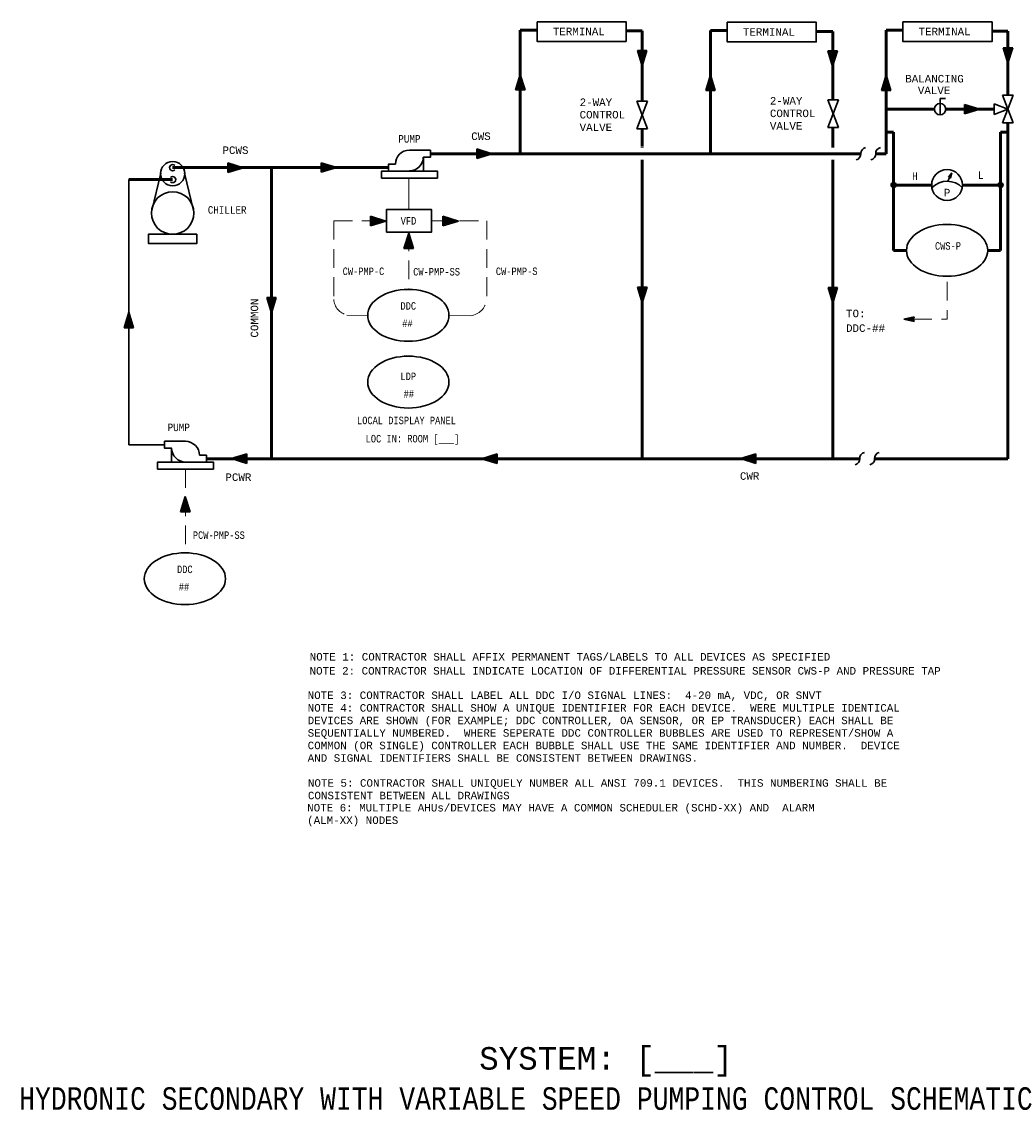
# Model space of a CAD drawing. Header units: inches. Extents: x 7.8 to 32.2, y 0.5 to 15.8.
# Tile 1 of 2: x 7.8 to 21, y 1.3 to 15.8. Entities that reach past the tile are written whole.
import ezdxf
from ezdxf.enums import TextEntityAlignment as Align

# ---------------------------------------------------------------- set-up
doc = ezdxf.new("R2010")
doc.units = ezdxf.units.IN
doc.header["$MEASUREMENT"] = 0
doc.linetypes.add('DASHED2', pattern=[0.375, 0.25, -0.125])
doc.linetypes.add('HIDDEN', pattern=[0.375, 0.25, -0.125])
for name, color, linetype, lineweight in [('M-ANNO-NOTE', 2, 'Continuous', 30), ('M-ANNO-SYMB', 6, 'Continuous', 30), ('M-ANNO-TEXT', 2, 'Continuous', 30), ('M-DIAG-GRPH', 6, 'Continuous', 13)]:
    doc.layers.add(name, color=color, linetype=linetype, lineweight=lineweight)
doc.styles.add('CONTROLTXT', font='monotxt.shx')

msp = doc.modelspace()

# ---------------------------------------------------------------- hatches: boundary and pattern name
at = {"layer": 'M-ANNO-SYMB', "linetype": 'Continuous'}
h = msp.add_hatch(dxfattribs=at)
h.set_pattern_fill('ANSI31', color=256, style=0)
h.set_pattern_definition([(-45, (9.03888651, 17.63356826), (4.41941738e-05, 4.41941738e-05), [])])
h.paths.add_polyline_path([(16.043, 15.2), (16.106, 15.407), (16.043, 15.407)], flags=16)
h.paths.add_polyline_path([(16.043, 15.2), (16.043, 15.407), (15.979, 15.407)], flags=16)
h = msp.add_hatch(dxfattribs=at)
h.set_pattern_fill('ANSI31', color=256, style=0)
h.set_pattern_definition([(-45, (11.573755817, 17.62826152), (4.41941738e-05, 4.41941738e-05), [])])
h.paths.add_polyline_path([(18.577, 15.195), (18.641, 15.402), (18.577, 15.402)], flags=16)
h.paths.add_polyline_path([(18.577, 15.195), (18.577, 15.402), (18.514, 15.402)], flags=16)
h = msp.add_hatch(dxfattribs=at)
h.set_pattern_fill('ANSI31', color=256, style=0)
h.set_pattern_definition([(-45, (13.90573125, 17.671234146), (4.41941738e-05, 4.41941738e-05), [])])
h.paths.add_polyline_path([(20.909, 15.238), (20.973, 15.445), (20.909, 15.445)], flags=16)
h.paths.add_polyline_path([(20.909, 15.238), (20.909, 15.445), (20.846, 15.445)], flags=16)
h = msp.add_hatch(dxfattribs=at)
h.set_pattern_fill('ANSI31', color=256, style=0)
h.set_pattern_definition([(135, (21.425145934, 12.656548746), (-4.41941738e-05, -4.41941738e-05), [])])
h.paths.add_polyline_path([(14.421, 15.09), (14.358, 14.883), (14.421, 14.883)], flags=16)
h.paths.add_polyline_path([(14.421, 15.09), (14.421, 14.883), (14.485, 14.883)], flags=16)
h = msp.add_hatch(dxfattribs=at)
h.set_pattern_fill('ANSI31', color=256, style=0)
h.set_pattern_definition([(135, (23.954792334, 12.650285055), (-4.41941738e-05, -4.41941738e-05), [])])
h.paths.add_polyline_path([(16.951, 15.083), (16.888, 14.877), (16.951, 14.877)], flags=16)
h.paths.add_polyline_path([(16.951, 15.083), (16.951, 14.877), (17.015, 14.877)], flags=16)
h = msp.add_hatch(dxfattribs=at)
h.set_pattern_fill('ANSI31', color=256, style=0)
h.set_pattern_definition([(135, (26.29199068, 12.650285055), (-4.41941738e-05, -4.41941738e-05), [])])
h.paths.add_polyline_path([(19.288, 15.083), (19.225, 14.877), (19.288, 14.877)], flags=16)
h.paths.add_polyline_path([(19.288, 15.083), (19.288, 14.877), (19.352, 14.877)], flags=16)
h = msp.add_hatch(dxfattribs=at)
h.set_pattern_fill('ANSI31', color=256, style=0)
h.set_pattern_definition([(45, (18.10226805, 7.62475739), (-4.41941738e-05, 4.41941738e-05), [])])
h.paths.add_polyline_path([(20.329, 14.692), (20.329, 14.628), (20.535, 14.628)], flags=16)
h.paths.add_polyline_path([(20.535, 14.628), (20.329, 14.628), (20.329, 14.565)], flags=16)
h = msp.add_hatch(dxfattribs=at)
h.set_pattern_fill('ANSI31', color=256, style=0)
h.set_pattern_definition([(45, (11.615450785, 7.03087007), (-4.41941738e-05, 4.41941738e-05), [])])
h.paths.add_polyline_path([(13.842, 14.098), (13.842, 14.035), (14.049, 14.035)], flags=16)
h.paths.add_polyline_path([(14.049, 14.035), (13.842, 14.035), (13.842, 13.971)], flags=16)
h = msp.add_hatch(dxfattribs=at)
h.set_pattern_fill('ANSI31', color=256, style=0)
h.set_pattern_definition([(45, (8.306171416, 6.84520377), (-4.41941738e-05, 4.41941738e-05), [])])
h.paths.add_polyline_path([(10.533, 13.912), (10.533, 13.849), (10.739, 13.849)], flags=16)
h.paths.add_polyline_path([(10.739, 13.849), (10.533, 13.849), (10.533, 13.785)], flags=16)
h = msp.add_hatch(dxfattribs=at)
h.set_pattern_fill('ANSI31', color=256, style=0)
h.set_pattern_definition([(45, (9.5463255, 6.84868192), (-4.41941738e-05, 4.41941738e-05), [])])
h.paths.add_polyline_path([(11.98, 13.852), (11.773, 13.916), (11.773, 13.852)], flags=16)
h.paths.add_polyline_path([(11.98, 13.852), (11.773, 13.852), (11.773, 13.789)], flags=16)
h = msp.add_hatch(dxfattribs=at)
h.set_pattern_fill('ANSI31', color=256, style=0)
h.set_pattern_definition([(45, (10.201529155, 6.135868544), (-4.41941738e-05, 4.41941738e-05), [])])
h.paths.add_polyline_path([(12.635, 13.14), (12.428, 13.203), (12.428, 13.14)], flags=16)
h.paths.add_polyline_path([(12.635, 13.14), (12.428, 13.14), (12.428, 13.076)], flags=16)
h = msp.add_hatch(dxfattribs=at)
h.set_pattern_fill('ANSI31', color=256, style=0)
h.set_pattern_definition([(45, (11.165052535, 6.135868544), (-4.41941738e-05, 4.41941738e-05), [])])
h.paths.add_polyline_path([(13.598, 13.14), (13.392, 13.203), (13.392, 13.14)], flags=16)
h.paths.add_polyline_path([(13.598, 13.14), (13.392, 13.14), (13.392, 13.076)], flags=16)
h = msp.add_hatch(dxfattribs=at)
h.set_pattern_fill('ANSI31', color=256, style=0)
h.set_pattern_definition([(135, (19.94171382, 10.54650205), (-4.41941738e-05, -4.41941738e-05), [])])
h.paths.add_polyline_path([(12.938, 12.98), (12.875, 12.773), (12.938, 12.773)], flags=16)
h.paths.add_polyline_path([(12.938, 12.98), (12.938, 12.773), (13.001, 12.773)], flags=16)
h = msp.add_hatch(dxfattribs=at)
h.set_pattern_fill('ANSI31', color=256, style=0)
h.set_pattern_definition([(-45, (9.04085158, 14.48578238), (4.41941738e-05, 4.41941738e-05), [])])
h.paths.add_polyline_path([(16.045, 12.053), (16.108, 12.259), (16.045, 12.259)], flags=16)
h.paths.add_polyline_path([(16.045, 12.053), (16.045, 12.259), (15.981, 12.259)], flags=16)
h = msp.add_hatch(dxfattribs=at)
h.set_pattern_fill('ANSI31', color=256, style=0)
h.set_pattern_definition([(-45, (11.57572089, 14.480475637), (4.41941738e-05, 4.41941738e-05), [])])
h.paths.add_polyline_path([(18.579, 12.047), (18.643, 12.254), (18.579, 12.254)], flags=16)
h.paths.add_polyline_path([(18.579, 12.047), (18.579, 12.254), (18.516, 12.254)], flags=16)
h = msp.add_hatch(dxfattribs=at)
h.set_pattern_fill('ANSI31', color=256, style=0)
h.set_pattern_definition([(-135, (18.115866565, 14.347190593), (-4.41941738e-05, 4.41941738e-05), [])])
h.paths.add_polyline_path([(11.112, 12.121), (11.049, 12.121), (11.112, 11.914)], flags=16)
h.paths.add_polyline_path([(11.176, 12.121), (11.112, 12.121), (11.112, 11.914)], flags=16)
h = msp.add_hatch(dxfattribs=at)
h.set_pattern_fill('ANSI31', color=256, style=0)
h.set_pattern_definition([(135, (16.21940241, 9.49363425), (-4.41941738e-05, -4.41941738e-05), [])])
h.paths.add_polyline_path([(9.216, 11.927), (9.152, 11.72), (9.216, 11.72)], flags=16)
h.paths.add_polyline_path([(9.216, 11.927), (9.216, 11.72), (9.279, 11.72)], flags=16)
h = msp.add_hatch(dxfattribs=at)
h.set_pattern_fill('ANSI31', color=256, style=0)
h.set_pattern_definition([(135, (13.0103243, 2.975523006), (4.41941738e-05, 4.41941738e-05), [])])
h.paths.add_polyline_path([(10.784, 9.979), (10.784, 10.043), (10.577, 9.979)], flags=16)
h.paths.add_polyline_path([(10.784, 9.916), (10.784, 9.979), (10.577, 9.979)], flags=16)
h = msp.add_hatch(dxfattribs=at)
h.set_pattern_fill('ANSI31', color=256, style=0)
h.set_pattern_definition([(135, (16.3409795, 2.97458033), (4.41941738e-05, 4.41941738e-05), [])])
h.paths.add_polyline_path([(14.114, 9.978), (14.114, 10.042), (13.908, 9.978)], flags=16)
h.paths.add_polyline_path([(14.114, 9.915), (14.114, 9.978), (13.908, 9.978)], flags=16)
h = msp.add_hatch(dxfattribs=at)
h.set_pattern_fill('ANSI31', color=256, style=0)
h.set_pattern_definition([(135, (19.781919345, 2.975523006), (4.41941738e-05, 4.41941738e-05), [])])
h.paths.add_polyline_path([(17.555, 9.979), (17.555, 10.043), (17.349, 9.979)], flags=16)
h.paths.add_polyline_path([(17.555, 9.916), (17.555, 9.979), (17.349, 9.979)], flags=16)
h = msp.add_hatch(dxfattribs=at)
h.set_pattern_fill('ANSI31', color=256, style=0)
h.set_pattern_definition([(135, (16.969726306, 7.04226), (-4.41941738e-05, -4.41941738e-05), [])])
h.paths.add_polyline_path([(9.966, 9.475), (9.903, 9.269), (9.966, 9.269)], flags=16)
h.paths.add_polyline_path([(9.966, 9.475), (9.966, 9.269), (10.029, 9.269)], flags=16)

# ---------------------------------------------------------------- linework, layer by layer
at = {"layer": 'M-ANNO-SYMB'}
for p, q in [((16.043, 15.2), (15.979, 15.407)), ((16.106, 15.407), (15.979, 15.407)), ((16.043, 15.2), (16.106, 15.407)), ((18.641, 15.402), (18.514, 15.402)), ((18.577, 15.195), (18.514, 15.402)), ((18.577, 15.195), (18.641, 15.402)), ((20.973, 15.445), (20.846, 15.445)), ((20.909, 15.238), (20.846, 15.445)), ((20.909, 15.238), (20.973, 15.445)), ((14.421, 15.09), (14.358, 14.883)), ((14.421, 15.09), (14.485, 14.883)), ((16.951, 15.083), (16.888, 14.877)), ((16.951, 15.083), (17.015, 14.877)), ((19.288, 15.083), (19.225, 14.877)), ((19.288, 15.083), (19.352, 14.877)), ((14.358, 14.883), (14.485, 14.883)), ((16.888, 14.877), (17.015, 14.877)), ((19.225, 14.877), (19.352, 14.877)), ((20.979, 14.812), (20.836, 14.445)), ((20.836, 14.812), (20.979, 14.445)), ((15.971, 14.734), (16.114, 14.368)), ((16.114, 14.734), (15.971, 14.368)), ((18.654, 14.752), (18.511, 14.385)), ((18.511, 14.752), (18.654, 14.385)), ((20.006, 14.553), (20.006, 14.768)), ((20.006, 14.768), (20.08, 14.768)), ((20.535, 14.628), (20.329, 14.692)), ((20.329, 14.692), (20.329, 14.565)), ((20.535, 14.628), (20.329, 14.565)), ((20.725, 14.7), (20.908, 14.628)), ((20.725, 14.557), (20.908, 14.628)), ((14.049, 14.035), (13.842, 14.098)), ((13.842, 14.098), (13.842, 13.971)), ((10.739, 13.849), (10.533, 13.912)), ((10.533, 13.912), (10.533, 13.785)), ((11.98, 13.852), (11.773, 13.916)), ((11.773, 13.916), (11.773, 13.789)), ((14.049, 14.035), (13.842, 13.971)), ((10.739, 13.849), (10.533, 13.785)), ((11.98, 13.852), (11.773, 13.789)), ((9.216, 10.163), (9.216, 13.691)), ((20.109, 13.665), (20.133, 13.719)), ((12.428, 13.203), (12.428, 13.076)), ((12.635, 13.14), (12.428, 13.203)), ((13.598, 13.14), (13.392, 13.203)), ((13.392, 13.203), (13.392, 13.076)), ((12.635, 13.14), (12.428, 13.076)), ((13.598, 13.14), (13.392, 13.076)), ((12.938, 12.98), (12.875, 12.773)), ((12.938, 12.98), (13.001, 12.773)), ((12.875, 12.773), (13.001, 12.773)), ((16.108, 12.259), (15.981, 12.259)), ((16.045, 12.053), (15.981, 12.259)), ((16.045, 12.053), (16.108, 12.259)), ((18.579, 12.047), (18.516, 12.254)), ((18.643, 12.254), (18.516, 12.254)), ((18.579, 12.047), (18.643, 12.254)), ((11.112, 11.914), (11.049, 12.121)), ((11.049, 12.121), (11.176, 12.121)), ((11.112, 11.914), (11.176, 12.121)), ((9.216, 11.927), (9.152, 11.72)), ((9.216, 11.927), (9.279, 11.72)), ((9.152, 11.72), (9.279, 11.72)), ((9.69, 10.163), (9.216, 10.163)), ((10.577, 9.979), (10.784, 10.043)), ((10.784, 10.043), (10.784, 9.916)), ((13.908, 9.978), (14.114, 10.042)), ((14.114, 10.042), (14.114, 9.915)), ((17.349, 9.979), (17.555, 10.043)), ((17.555, 10.043), (17.555, 9.916)), ((10.577, 9.979), (10.784, 9.916)), ((13.908, 9.978), (14.114, 9.915)), ((17.349, 9.979), (17.555, 9.916)), ((9.966, 9.475), (9.903, 9.269)), ((9.966, 9.475), (10.029, 9.269)), ((9.903, 9.269), (10.029, 9.269))]:
    msp.add_line(p, q, dxfattribs=at)
at = {"layer": 'M-ANNO-SYMB', "linetype": 'DASHED2'}
for p, q in [((20.836, 14.812), (20.979, 14.812)), ((15.971, 14.734), (16.114, 14.734)), ((18.511, 14.752), (18.654, 14.752)), ((20.725, 14.557), (20.725, 14.7)), ((16.114, 14.368), (15.971, 14.368)), ((18.654, 14.385), (18.511, 14.385)), ((20.979, 14.445), (20.836, 14.445))]:
    msp.add_line(p, q, dxfattribs=at)
at = {"layer": 'M-ANNO-SYMB', "linetype": 'Continuous'}
for p, q in [((9.523, 13.28), (9.641, 13.777)), ((10.073, 13.28), (9.955, 13.777)), ((20.12, 13.725), (20.161, 13.781)), ((20.156, 13.758), (20.14, 13.752)), ((20.157, 13.762), (20.143, 13.757)), ((20.151, 13.738), (20.144, 13.758)), ((20.161, 13.781), (20.146, 13.713)), ((20.153, 13.745), (20.146, 13.761)), ((20.158, 13.767), (20.147, 13.763)), ((20.154, 13.751), (20.149, 13.765)), ((20.158, 13.771), (20.151, 13.768)), ((20.156, 13.758), (20.152, 13.768)), ((20.157, 13.764), (20.154, 13.772)), ((19.356, 13.629), (19.377, 13.65)), ((19.356, 13.607), (19.399, 13.65)), ((19.356, 13.629), (19.398, 13.586)), ((19.364, 13.594), (19.412, 13.642)), ((19.364, 13.642), (19.412, 13.594)), ((19.377, 13.65), (19.42, 13.607)), ((19.377, 13.586), (19.42, 13.629)), ((19.398, 13.65), (19.42, 13.628)), ((20.151, 13.737), (20.12, 13.725)), ((20.136, 13.725), (20.12, 13.725)), ((20.125, 13.725), (20.123, 13.73)), ((20.152, 13.741), (20.124, 13.73)), ((20.129, 13.725), (20.126, 13.734)), ((20.153, 13.746), (20.128, 13.736)), ((20.133, 13.725), (20.129, 13.737)), ((20.15, 13.733), (20.13, 13.725)), ((20.138, 13.723), (20.131, 13.741)), ((20.154, 13.75), (20.132, 13.741)), ((20.145, 13.714), (20.134, 13.744)), ((20.155, 13.754), (20.136, 13.747)), ((20.147, 13.719), (20.136, 13.747)), ((20.146, 13.713), (20.136, 13.725)), ((20.149, 13.729), (20.137, 13.724)), ((20.149, 13.725), (20.139, 13.751)), ((20.148, 13.724), (20.139, 13.721)), ((20.15, 13.732), (20.141, 13.754)), ((20.148, 13.72), (20.142, 13.718)), ((20.147, 13.716), (20.144, 13.715)), ((20.778, 13.629), (20.8, 13.65)), ((20.778, 13.607), (20.821, 13.65)), ((20.778, 13.629), (20.821, 13.586)), ((20.786, 13.594), (20.834, 13.642)), ((20.786, 13.642), (20.834, 13.594)), ((20.799, 13.65), (20.842, 13.607)), ((20.799, 13.586), (20.842, 13.629)), ((20.82, 13.65), (20.842, 13.628)), ((19.356, 13.608), (19.377, 13.586)), ((19.398, 13.586), (19.42, 13.608)), ((20.778, 13.608), (20.8, 13.586)), ((20.821, 13.586), (20.842, 13.608)), ((19.522, 11.833), (19.662, 11.863)), ((19.662, 11.803), (19.522, 11.833)), ((19.526, 11.833), (19.527, 11.832)), ((19.53, 11.834), (19.528, 11.832)), ((19.535, 11.835), (19.541, 11.829)), ((19.544, 11.837), (19.536, 11.83)), ((19.543, 11.837), (19.554, 11.826)), ((19.557, 11.84), (19.545, 11.828)), ((19.552, 11.839), (19.568, 11.823)), ((19.571, 11.843), (19.554, 11.826)), ((19.561, 11.841), (19.581, 11.82)), ((19.584, 11.846), (19.563, 11.824)), ((19.57, 11.843), (19.595, 11.817)), ((19.598, 11.849), (19.571, 11.822)), ((19.578, 11.844), (19.608, 11.814)), ((19.611, 11.851), (19.58, 11.821)), ((19.587, 11.846), (19.622, 11.812)), ((19.625, 11.854), (19.589, 11.819)), ((19.596, 11.848), (19.635, 11.809)), ((19.638, 11.857), (19.598, 11.817)), ((19.605, 11.85), (19.649, 11.806)), ((19.652, 11.86), (19.606, 11.815)), ((19.613, 11.852), (19.662, 11.803)), ((19.662, 11.86), (19.615, 11.813)), ((19.622, 11.854), (19.653, 11.823)), ((19.651, 11.839), (19.624, 11.811)), ((19.631, 11.856), (19.65, 11.836)), ((19.651, 11.828), (19.632, 11.809)), ((19.64, 11.858), (19.654, 11.843)), ((19.654, 11.821), (19.641, 11.807)), ((19.663, 11.863), (19.648, 11.833)), ((19.648, 11.859), (19.657, 11.851)), ((19.648, 11.833), (19.663, 11.803)), ((19.658, 11.814), (19.65, 11.806)), ((19.659, 11.811), (19.656, 11.809)), ((19.657, 11.861), (19.661, 11.858))]:
    msp.add_line(p, q, dxfattribs=at)
at = {"layer": 'M-ANNO-SYMB', "flags": 128}
for points in [[(13.134, 13.804), (13.134, 13.989), (13.226, 13.989), (13.226, 14.082), (12.947, 14.082)], [(12.576, 13.712), (13.319, 13.712), (13.319, 13.804), (12.576, 13.804), (12.576, 13.712)], [(12.762, 13.897), (12.67, 13.897), (12.67, 13.804)], [(9.783, 9.932), (9.783, 10.117), (9.69, 10.117), (9.69, 10.209), (9.969, 10.209)], [(10.154, 10.024), (10.246, 10.024), (10.246, 9.932)], [(10.34, 9.84), (9.598, 9.84), (9.598, 9.932), (10.34, 9.932), (10.34, 9.84)]]:
    msp.add_lwpolyline(points, dxfattribs=at)
at = {"layer": 'M-ANNO-SYMB'}
for centre, radius in [((20.006, 14.628), 0.0755), ((20.099, 13.618), 0.205)]:
    msp.add_circle(centre, radius, dxfattribs=at)
at = {"layer": 'M-ANNO-SYMB', "linetype": 'Continuous'}
for centre, radius in [((9.798, 13.77), 0.161), ((19.388, 13.618), 0.0337), ((20.81, 13.618), 0.0337), ((9.798, 13.246), 0.283)]:
    msp.add_circle(centre, radius, dxfattribs=at)
at = {"layer": 'M-ANNO-SYMB'}
for centre, radius, start, end in [((12.947, 13.897), 0.185, 90, 180), ((19.029, 14.041), 0.0769, 100.0688, 184.0555), ((19.226, 14.041), 0.0769, 100.0688, 184.0555), ((12.947, 13.991), 0.185, 270, 0), ((18.875, 14.03), 0.0769, 280.0688, 4.0555), ((19.073, 14.03), 0.0769, 280.0688, 4.0555), ((20.099, 13.384), 0.284, 44.3692, 134.3247), ((9.969, 10.024), 0.185, 0, 90), ((9.969, 10.118), 0.185, 180, 270), ((19.014, 9.984), 0.0769, 100.0688, 184.0555), ((19.211, 9.984), 0.0769, 100.0688, 184.0555), ((18.861, 9.973), 0.0769, 280.0688, 4.0555), ((19.058, 9.973), 0.0769, 280.0688, 4.0555)]:
    msp.add_arc(centre, radius, start, end, dxfattribs=at)
at = {"layer": 'M-ANNO-SYMB', "linetype": 'Continuous'}
for centre, start, end in [((9.798, 13.85), 45, 315), ((9.798, 13.691), 225, 135)]:
    msp.add_arc(centre, 0.0404, start, end, dxfattribs=at)
at = {"layer": 'M-ANNO-SYMB'}
for centre in [(20.099, 12.749), (12.933, 11.885), (12.933, 10.997), (9.961, 8.381)]:
    msp.add_ellipse(centre, major_axis=(0.54, 0), ratio=0.638644, dxfattribs=at)
for points in [[(14.646, 15.79), (15.83, 15.79), (15.83, 15.529), (14.646, 15.529)], [(17.175, 15.784), (18.359, 15.784), (18.359, 15.523), (17.175, 15.523)], [(19.512, 15.789), (20.697, 15.789), (20.697, 15.527), (19.512, 15.527)]]:
    msp.add_3dface(points, dxfattribs=at)
at = {"layer": 'M-ANNO-SYMB', "linetype": 'Continuous'}
for points in [[(12.643, 12.99), (13.239, 12.99), (13.239, 13.294), (12.643, 13.294)], [(10.121, 12.963), (9.475, 12.963), (9.475, 12.842), (10.121, 12.842)]]:
    msp.add_3dface(points, dxfattribs=at)
at = {"layer": 'M-DIAG-GRPH', "lineweight": 53}
for p, q in [((14.421, 14.035), (14.421, 15.68)), ((14.421, 15.68), (14.644, 15.68)), ((15.826, 15.668), (16.043, 15.668)), ((16.043, 15.668), (16.043, 14.732)), ((16.951, 14.035), (16.951, 15.674)), ((16.951, 15.674), (17.174, 15.674)), ((18.359, 15.661), (18.58, 15.661)), ((18.58, 15.661), (18.58, 14.748)), ((19.288, 14.035), (19.288, 15.679)), ((19.288, 15.679), (19.511, 15.679)), ((20.693, 15.667), (20.909, 15.667)), ((20.909, 15.667), (20.909, 14.809)), ((19.931, 14.628), (19.288, 14.628)), ((20.725, 14.628), (20.082, 14.628)), ((16.043, 14.368), (16.043, 14.134)), ((18.58, 14.388), (18.58, 14.127)), ((20.909, 14.446), (20.909, 9.978)), ((19.388, 14.32), (19.288, 14.32)), ((19.388, 12.749), (19.388, 14.32)), ((20.81, 14.32), (20.91, 14.32)), ((20.81, 12.749), (20.81, 14.32)), ((16.045, 14.127), (16.045, 14.117)), ((18.58, 14.127), (18.58, 14.117)), ((18.952, 14.035), (13.226, 14.035)), ((16.045, 13.954), (16.045, 9.978)), ((18.58, 13.954), (18.58, 9.978)), ((19.149, 14.035), (19.288, 14.035)), ((11.112, 13.85), (9.798, 13.85)), ((11.112, 9.978), (11.112, 13.85)), ((12.67, 13.85), (11.112, 13.85)), ((9.798, 13.691), (9.216, 13.691)), ((19.894, 13.618), (19.388, 13.618)), ((20.81, 13.618), (20.304, 13.618)), ((19.559, 12.749), (19.388, 12.749)), ((20.81, 12.749), (20.639, 12.749)), ((10.246, 9.978), (18.937, 9.978)), ((19.135, 9.978), (20.909, 9.978))]:
    msp.add_line(p, q, dxfattribs=at)
at = {"layer": 'M-DIAG-GRPH'}
for p, q in [((12.941, 13.294), (12.941, 13.712)), ((12.115, 11.886), (12.393, 11.885)), ((13.473, 11.881), (13.759, 11.88))]:
    msp.add_line(p, q, dxfattribs=at)
at = {"layer": 'M-DIAG-GRPH', "linetype": 'HIDDEN'}
for p, q in [((11.94, 13.142), (12.643, 13.142)), ((11.94, 13.142), (11.94, 12.096)), ((13.239, 13.142), (13.976, 13.142)), ((13.976, 13.142), (13.976, 12.096)), ((12.941, 12.99), (12.941, 12.23)), ((20.099, 12.331), (20.099, 11.833)), ((19.648, 11.833), (20.099, 11.833)), ((9.969, 9.84), (9.969, 8.726))]:
    msp.add_line(p, q, dxfattribs=at)
for centre, radius, start, end in [((12.176, 12.115), 0.236, 184.6241, 255.0709), ((13.734, 12.122), 0.243, 275.8757, 353.7829)]:
    msp.add_arc(centre, radius, start, end, dxfattribs=at)

# ---------------------------------------------------------------- texts
at = {"layer": 'M-ANNO-NOTE', "attachment_point": 1, "style": 'CONTROLTXT'}
for s, insert, char_height, width in [('NOTE 1: CONTRACTOR SHALL AFFIX PERMANENT TAGS/LABELS TO ALL DEVICES AS SPECIFIED', (11.621, 7.393), 0.1, 8.12977), ('NOTE 2: CONTRACTOR SHALL INDICATE LOCATION OF DIFFERENTIAL PRESSURE SENSOR CWS-P AND PRESSURE TAP', (11.619, 7.206), 0.1, 8.1112), ('NOTE 3: CONTRACTOR SHALL LABEL ALL DDC I/O SIGNAL LINES:  4-20 mA, VDC, OR SNVT', (11.594, 6.881), 0.1, 8.07232), ('NOTE 4: CONTRACTOR SHALL SHOW A UNIQUE IDENTIFIER FOR EACH DEVICE.  WERE MULTIPLE IDENTICAL DEVICES ARE SHOWN (FOR EXAMPLE; DDC CONTROLLER, OA SENSOR, OR EP TRANSDUCER) EACH SHALL BE SEQUENTIALLY NUMBERED.  WHERE SEPERATE DDC CONTROLLER BUBBLES ARE USED TO REPRESENT/SHOW A COMMON (OR SINGLE) CONTROLLER EACH BUBBLE SHALL USE THE SAME IDENTIFIER AND NUMBER.  DEVICE AND SIGNAL IDENTIFIERS SHALL BE CONSISTENT BETWEEN DRAWINGS.', (11.594, 6.713), 0.1, 8.1729), ('NOTE 5: CONTRACTOR SHALL UNIQUELY NUMBER ALL ANSI 709.1 DEVICES.  THIS NUMBERING SHALL BE CONSISTENT BETWEEN ALL DRAWINGS', (11.597, 5.714), 0.100026, 7.9746), ('NOTE 6: MULTIPLE AHUs/DEVICES MAY HAVE A COMMON SCHEDULER (SCHD-XX) AND  ALARM (ALM-XX) NODES', (11.587, 5.385), 0.1, 6.9333)]:
    msp.add_mtext(s, dxfattribs=dict(at, insert=insert, char_height=char_height, width=width))
at = {"layer": 'M-ANNO-TEXT', "style": 'CONTROLTXT'}
for s, height, p in [('TERMINAL', 0.1, (14.854, 15.612)), ('TERMINAL', 0.1, (17.383, 15.605)), ('TERMINAL', 0.1, (19.72, 15.61)), ('BALANCING', 0.1, (19.542, 14.983)), ('VALVE', 0.1, (19.71, 14.828)), ('2-WAY', 0.1, (15.211, 14.67)), ('2-WAY', 0.1, (17.742, 14.689)), ('CONTROL ', 0.1, (15.211, 14.504)), ('CONTROL ', 0.1, (17.742, 14.522)), ('VALVE', 0.1, (15.211, 14.337)), ('VALVE', 0.1, (17.742, 14.355)), ('CWS', 0.1, (13.769, 14.218)), ('PCWS', 0.1, (10.46, 14.032)), ('P', 0.1, (20.056, 13.468)), ('TO:', 0.1, (18.755, 11.86)), ('DDC-##', 0.1, (18.755, 11.665)), ('PCWR', 0.1, (10.499, 9.682)), ('CWR', 0.1, (17.343, 9.697)), ('SYSTEM: [___] ', 0.3, (13.875, 1.85))]:
    msp.add_text(s, height=height, dxfattribs=at).set_placement(p)
at = {"layer": 'M-ANNO-TEXT', "style": 'CONTROLTXT', "width": 0.855615}
for p in [(12.947, 14.183), (9.879, 10.345)]:
    msp.add_text('PUMP', height=0.1, dxfattribs=at).set_placement(p, align=Align.CENTER)
at = {"layer": 'M-ANNO-TEXT', "linetype": 'Continuous', "style": 'CONTROLTXT'}
for s, width, p in [('H', 0.857849, (19.634, 13.686)), ('L', 0.85679, (20.51, 13.699)), ('LOCAL DISPLAY PANEL', 0.8, (12.25, 10.437)), ('LOC IN: ROOM [___]', 0.8, (12.365, 10.194))]:
    msp.add_text(s, height=0.1, dxfattribs=dict(at, width=width)).set_placement(p)
at = {"layer": 'M-ANNO-TEXT', "linetype": 'HIDDEN', "style": 'CONTROLTXT', "width": 0.849624}
msp.add_text('CHILLER', height=0.1, dxfattribs=at).set_placement((10.523, 13.237), align=Align.CENTER)
at = {"layer": 'M-ANNO-TEXT', "linetype": 'Continuous', "style": 'CONTROLTXT', "width": 0.8}
for s, p in [('VFD', (12.935, 13.092)), ('CWS-P', (20.111, 12.758)), ('CW-PMP-C', (12.336, 12.421)), ('CW-PMP-S', (14.374, 12.421)), ('DDC', (12.932, 11.96)), ('##', (12.921, 11.728)), ('LDP', (12.932, 11.024)), ('##', (12.94, 10.792)), ('DDC', (9.96, 8.456)), ('##', (9.949, 8.224))]:
    msp.add_text(s, height=0.1, dxfattribs=at).set_placement(p, align=Align.CENTER)
at = {"layer": 'M-ANNO-TEXT', "style": 'CONTROLTXT'}
for s, height, width, p in [('CW-PMP-SS', 0.1, 0.8, (12.997, 12.415)), ('PCW-PMP-SS', 0.1, 0.8, (10.066, 8.911)), ('HYDRONIC SECONDARY WITH VARIABLE SPEED PUMPING CONTROL SCHEMATIC', 0.3, 0.85589, (7.755, 1.316))]:
    msp.add_text(s, height=height, dxfattribs=dict(at, width=width)).set_placement(p)
msp.add_text('COMMON', height=0.1, rotation=90, dxfattribs=at).set_placement((10.936, 11.589))

doc.saveas('drawing.dxf')
